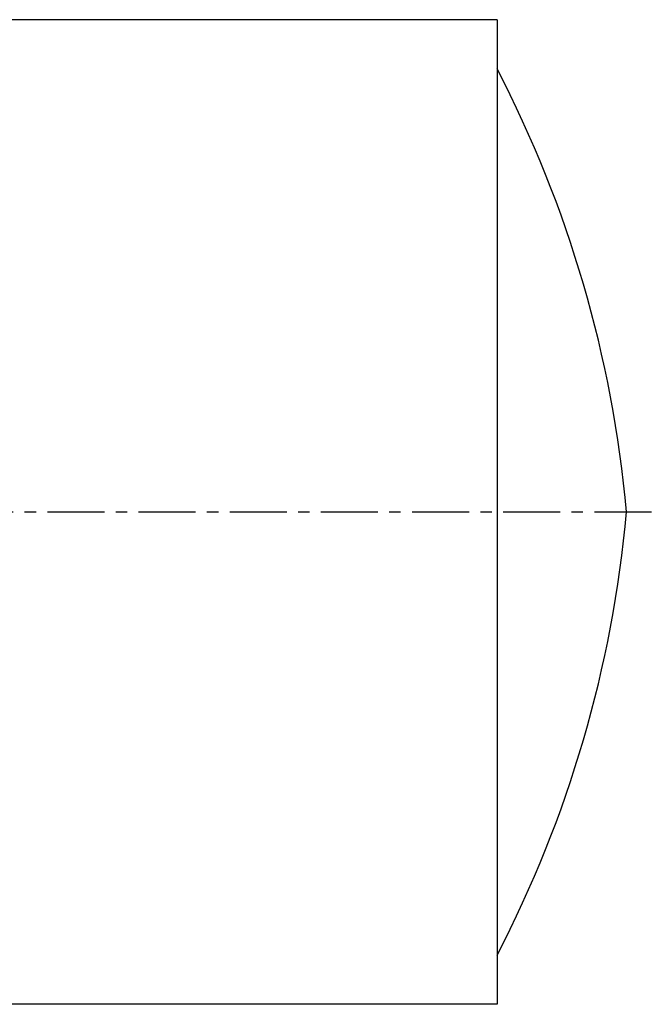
# Model space of a CAD drawing. Header units: millimetres. Extents: x 172 to 444, y 141 to 352.
# Tile 39 of 39: x 317 to 444, y 141 to 340. Entities that reach past the tile are written whole.
import ezdxf

# ---------------------------------------------------------------- set-up
doc = ezdxf.new("R2010")
doc.units = ezdxf.units.MM
doc.header["$LTSCALE"] = 30.734
doc.linetypes.add('CENTER', pattern=[0.6, 0.375, -0.075, 0.075, -0.075])
doc.layers.get('0').update_dxf_attribs({"linetype": 'CONTINUOUS'})
doc.layers.add('DEFAULT_1', color=7, linetype='CENTER')

msp = doc.modelspace()

# ---------------------------------------------------------------- linework, layer by layer
at = {"color": 7, "linetype": 'CONTINUOUS'}
for p, q in [((413.28, 339.51), (227.98, 339.51)), ((413.28, 339.51), (413.28, 140.51)), ((413.28, 140.51), (177.48, 140.51))]:
    msp.add_line(p, q, dxfattribs=at)
for centre, start, end in [((199.25, 218.34), 5.1559, 27.4603), ((199.25, 261.69), 332.5397, 354.8441)]:
    msp.add_arc(centre, 241.2, start, end, dxfattribs=at)
at = {"layer": 'DEFAULT_1', "color": 2, "linetype": 'CENTER'}
msp.add_line((444.48, 240.01), (172.48, 240.01), dxfattribs=at)

doc.saveas('drawing.dxf')
